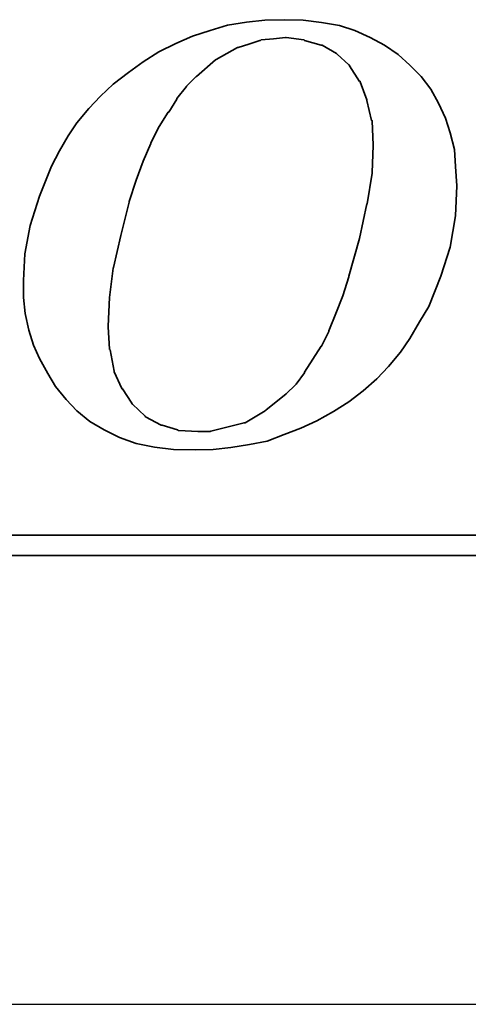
# Model space of a CAD drawing. Header units: inches. Extents: x 26 to 775, y 63 to 714.
# Tile 43 of 49: x 174.01 to 177.26, y 109.77 to 116.91. Entities that reach past the tile are written whole.
import ezdxf

# ---------------------------------------------------------------- set-up
doc = ezdxf.new("R2010")
doc.units = ezdxf.units.IN
doc.header["$LTSCALE"] = 3
doc.header["$MEASUREMENT"] = 0
doc.layers.add('DIM', color=4, linetype='Continuous')
doc.layers.add('layer 1', color=7, linetype='Continuous')

# ---------------------------------------------------------------- blocks, each defined once
blk = doc.blocks.new('TBI MOTION logo(完整正式版)')
at = {"layer": 'layer 1', "color": 22, "lineweight": 35}
for points, knots in [([(35.79625, -6.98375), (35.79625, -6.98375), (36.23125, -7.43875), (36.23125, -7.43875), (36.23125, -7.43875), (36.23125, -7.43875), (36.75625, -7.87125), (36.75625, -7.87125), (36.75625, -7.87125), (36.75625, -7.87125), (37.33125, -8.20375), (37.33125, -8.20375), (37.33125, -8.20375), (37.33125, -8.20375), (37.95625, -8.51875), (37.95625, -8.51875), (37.95625, -8.51875), (37.95625, -8.51875), (38.62625, -8.75875), (38.62625, -8.75875), (38.62625, -8.75875), (38.62625, -8.75875), (39.37125, -8.90375), (39.37125, -8.90375), (39.37125, -8.90375), (39.37125, -8.90375), (40.14125, -8.99875), (40.14125, -8.99875), (40.14125, -8.99875), (40.14125, -8.99875), (41.02625, -9.02375), (41.02625, -9.02375), (41.02625, -9.02375), (41.02625, -9.02375), (41.74625, -8.99875), (41.74625, -8.99875), (41.74625, -8.99875), (41.74625, -8.99875), (42.46625, -8.92375), (42.46625, -8.92375), (42.46625, -8.92375), (42.46625, -8.92375), (43.21125, -8.80625), (43.21125, -8.80625), (43.21125, -8.80625), (43.21125, -8.80625), (43.93125, -8.66375), (43.93125, -8.66375), (43.93125, -8.66375), (43.93125, -8.66375), (44.62625, -8.39875), (44.62625, -8.39875), (44.62625, -8.39875), (44.62625, -8.39875), (45.29625, -8.13375), (45.29625, -8.13375), (45.29625, -8.13375), (45.29625, -8.13375), (45.94625, -7.84375), (45.94625, -7.84375), (45.94625, -7.84375), (45.94625, -7.84375), (46.61625, -7.46375), (46.61625, -7.46375), (46.61625, -7.46375), (46.61625, -7.46375), (47.24125, -7.07875), (47.24125, -7.07875), (47.24125, -7.07875), (47.24125, -7.07875), (47.81625, -6.62375), (47.81625, -6.62375), (47.81625, -6.62375), (47.81625, -6.62375), (48.36875, -6.14375), (48.36875, -6.14375), (48.36875, -6.14375), (48.36875, -6.14375), (48.84625, -5.64125), (48.84625, -5.64125), (48.84625, -5.64125), (48.84625, -5.64125), (49.32625, -5.06375), (49.32625, -5.06375), (49.32625, -5.06375), (49.32625, -5.06375), (49.71125, -4.51374), (49.71125, -4.51374), (49.71125, -4.51374), (49.71125, -4.51374), (50.09625, -3.83874), (50.09625, -3.83874), (50.09625, -3.83874), (50.09625, -3.83874), (50.48125, -3.21374), (50.48125, -3.21374), (50.48125, -3.21374), (50.48125, -3.21374), (50.96125, -1.99125), (50.96125, -1.99125), (50.96125, -1.99125), (50.96125, -1.99125), (51.34375, -0.81875), (51.34375, -0.81875), (51.34375, -0.81875), (51.34375, -0.81875), (51.56125, 0.45624), (51.56125, 0.45624), (51.56125, 0.45624), (51.56125, 0.45624), (51.60625, 1.67624), (51.60625, 1.67624), (51.60625, 1.67624), (51.60625, 1.67624), (51.56125, 2.44625), (51.56125, 2.44625), (51.56125, 2.44625), (51.56125, 2.44625), (51.51125, 3.14125), (51.51125, 3.14125), (51.51125, 3.14125), (51.51125, 3.14125), (51.34375, 3.81125), (51.34375, 3.81125), (51.34375, 3.81125), (51.34375, 3.81125), (51.15125, 4.41125), (51.15125, 4.41125), (51.15125, 4.41125), (51.15125, 4.41125), (50.86125, 5.01125), (50.86125, 5.01125), (50.86125, 5.01125), (50.86125, 5.01125), (50.55125, 5.58875), (50.55125, 5.58875), (50.55125, 5.58875), (50.55125, 5.58875), (50.16625, 6.09125), (50.16625, 6.09125), (50.16625, 6.09125), (50.16625, 6.09125), (49.71125, 6.54875), (49.71125, 6.54875), (49.71125, 6.54875), (49.71125, 6.54875), (49.23125, 6.98125), (49.23125, 6.98125), (49.23125, 6.98125), (49.23125, 6.98125), (48.67875, 7.36625), (48.67875, 7.36625), (48.67875, 7.36625), (48.67875, 7.36625), (48.10375, 7.67625), (48.10375, 7.67625), (48.10375, 7.67625), (48.10375, 7.67625), (47.48125, 7.96375), (47.48125, 7.96375), (47.48125, 7.96375), (47.48125, 7.96375), (46.85625, 8.15625), (46.85625, 8.15625), (46.85625, 8.15625), (46.85625, 8.15625), (46.13625, 8.27624), (46.13625, 8.27624), (46.13625, 8.27624), (46.13625, 8.27624), (45.39125, 8.37125), (45.39125, 8.37125), (45.39125, 8.37125), (45.39125, 8.37125), (44.62625, 8.39624), (44.62625, 8.39624), (44.62625, 8.39624), (44.62625, 8.39624), (43.83625, 8.37125), (43.83625, 8.37125), (43.83625, 8.37125), (43.83625, 8.37125), (43.09125, 8.30125), (43.09125, 8.30125), (43.09125, 8.30125), (43.09125, 8.30125), (42.32125, 8.18125), (42.32125, 8.18125), (42.32125, 8.18125), (42.32125, 8.18125), (41.62875, 7.96375), (41.62875, 7.96375), (41.62875, 7.96375), (41.62875, 7.96375), (40.90625, 7.72625), (40.90625, 7.72625), (40.90625, 7.72625), (40.90625, 7.72625), (40.23624, 7.43625), (40.23624, 7.43625), (40.23624, 7.43625), (40.23624, 7.43625), (39.54124, 7.10125), (39.54124, 7.10125), (39.54124, 7.10125), (39.54124, 7.10125), (38.91625, 6.69125), (38.91625, 6.69125), (38.91625, 6.69125), (38.91625, 6.69125), (38.31625, 6.26125), (38.31625, 6.26125), (38.31625, 6.26125), (38.31625, 6.26125), (37.69125, 5.78125), (37.69125, 5.78125), (37.69125, 5.78125), (37.69125, 5.78125), (37.18625, 5.30125), (37.18625, 5.30125), (37.18625, 5.30125), (37.18625, 5.30125), (36.70625, 4.79624), (36.70625, 4.79624), (36.70625, 4.79624), (36.70625, 4.79624), (36.23125, 4.22125), (36.23125, 4.22125), (36.23125, 4.22125), (36.23125, 4.22125), (35.87124, 3.69375), (35.87124, 3.69375), (35.87124, 3.69375), (35.87124, 3.69375), (35.53125, 3.09125), (35.53125, 3.09125), (35.53125, 3.09125), (35.53125, 3.09125), (35.19875, 2.47125), (35.19875, 2.47125), (35.19875, 2.47125), (35.19875, 2.47125), (34.71625, 1.24625), (34.71625, 1.24625), (34.71625, 1.24625), (34.71625, 1.24625), (34.33125, 0.06874), (34.33125, 0.06874), (34.33125, 0.06874), (34.33125, 0.06874), (34.11625, -1.07875), (34.11625, -1.07875), (34.11625, -1.07875), (34.11625, -1.07875), (34.07125, -2.15875), (34.07125, -2.15875), (34.07125, -2.15875), (34.07125, -2.15875), (34.07125, -2.85375), (34.07125, -2.85375), (34.07125, -2.85375), (34.07125, -2.85375), (34.14125, -3.50375), (34.14125, -3.50375), (34.14125, -3.50375), (34.14125, -3.50375), (34.28625, -4.17375), (34.28625, -4.17375), (34.28625, -4.17375), (34.28625, -4.17375), (34.47625, -4.77624), (34.47625, -4.77624), (34.47625, -4.77624), (34.47625, -4.77624), (34.71625, -5.32625), (34.71625, -5.32625), (34.71625, -5.32625), (34.71625, -5.32625), (35.05375, -5.92875), (35.05375, -5.92875), (35.05375, -5.92875), (35.05375, -5.92875), (35.36375, -6.45375), (35.36375, -6.45375), (35.36375, -6.45375), (35.36375, -6.45375), (35.79625, -6.98375), (35.79625, -6.98375)], [0, 0, 0, 0, 0.01388889, 0.01388889, 0.01388889, 0.01388889, 0.02777778, 0.02777778, 0.02777778, 0.02777778, 0.04166667, 0.04166667, 0.04166667, 0.04166667, 0.05555556, 0.05555556, 0.05555556, 0.05555556, 0.06944444, 0.06944444, 0.06944444, 0.06944444, 0.08333333, 0.08333333, 0.08333333, 0.08333333, 0.09722222, 0.09722222, 0.09722222, 0.09722222, 0.11111111, 0.11111111, 0.11111111, 0.11111111, 0.125, 0.125, 0.125, 0.125, 0.13888889, 0.13888889, 0.13888889, 0.13888889, 0.15277778, 0.15277778, 0.15277778, 0.15277778, 0.16666667, 0.16666667, 0.16666667, 0.16666667, 0.18055556, 0.18055556, 0.18055556, 0.18055556, 0.19444444, 0.19444444, 0.19444444, 0.19444444, 0.20833333, 0.20833333, 0.20833333, 0.20833333, 0.22222222, 0.22222222, 0.22222222, 0.22222222, 0.23611111, 0.23611111, 0.23611111, 0.23611111, 0.25, 0.25, 0.25, 0.25, 0.26388889, 0.26388889, 0.26388889, 0.26388889, 0.27777778, 0.27777778, 0.27777778, 0.27777778, 0.29166667, 0.29166667, 0.29166667, 0.29166667, 0.30555556, 0.30555556, 0.30555556, 0.30555556, 0.31944444, 0.31944444, 0.31944444, 0.31944444, 0.33333333, 0.33333333, 0.33333333, 0.33333333, 0.34722222, 0.34722222, 0.34722222, 0.34722222, 0.36111111, 0.36111111, 0.36111111, 0.36111111, 0.375, 0.375, 0.375, 0.375, 0.38888889, 0.38888889, 0.38888889, 0.38888889, 0.40277778, 0.40277778, 0.40277778, 0.40277778, 0.41666667, 0.41666667, 0.41666667, 0.41666667, 0.43055556, 0.43055556, 0.43055556, 0.43055556, 0.44444444, 0.44444444, 0.44444444, 0.44444444, 0.45833333, 0.45833333, 0.45833333, 0.45833333, 0.47222222, 0.47222222, 0.47222222, 0.47222222, 0.48611111, 0.48611111, 0.48611111, 0.48611111, 0.5, 0.5, 0.5, 0.5, 0.51388889, 0.51388889, 0.51388889, 0.51388889, 0.52777778, 0.52777778, 0.52777778, 0.52777778, 0.54166667, 0.54166667, 0.54166667, 0.54166667, 0.55555556, 0.55555556, 0.55555556, 0.55555556, 0.56944444, 0.56944444, 0.56944444, 0.56944444, 0.58333333, 0.58333333, 0.58333333, 0.58333333, 0.59722222, 0.59722222, 0.59722222, 0.59722222, 0.61111111, 0.61111111, 0.61111111, 0.61111111, 0.625, 0.625, 0.625, 0.625, 0.63888889, 0.63888889, 0.63888889, 0.63888889, 0.65277778, 0.65277778, 0.65277778, 0.65277778, 0.66666667, 0.66666667, 0.66666667, 0.66666667, 0.68055556, 0.68055556, 0.68055556, 0.68055556, 0.69444444, 0.69444444, 0.69444444, 0.69444444, 0.70833333, 0.70833333, 0.70833333, 0.70833333, 0.72222222, 0.72222222, 0.72222222, 0.72222222, 0.73611111, 0.73611111, 0.73611111, 0.73611111, 0.75, 0.75, 0.75, 0.75, 0.76388889, 0.76388889, 0.76388889, 0.76388889, 0.77777778, 0.77777778, 0.77777778, 0.77777778, 0.79166667, 0.79166667, 0.79166667, 0.79166667, 0.80555556, 0.80555556, 0.80555556, 0.80555556, 0.81944444, 0.81944444, 0.81944444, 0.81944444, 0.83333333, 0.83333333, 0.83333333, 0.83333333, 0.84722222, 0.84722222, 0.84722222, 0.84722222, 0.86111111, 0.86111111, 0.86111111, 0.86111111, 0.875, 0.875, 0.875, 0.875, 0.88888889, 0.88888889, 0.88888889, 0.88888889, 0.90277778, 0.90277778, 0.90277778, 0.90277778, 0.91666667, 0.91666667, 0.91666667, 0.91666667, 0.93055556, 0.93055556, 0.93055556, 0.93055556, 0.94444444, 0.94444444, 0.94444444, 0.94444444, 0.95833333, 0.95833333, 0.95833333, 0.95833333, 0.97222222, 0.97222222, 0.97222222, 0.97222222, 0.98611111, 0.98611111, 0.98611111, 0.98611111, 1, 1, 1, 1]), ([(38.33875, 1.03124), (38.33875, 1.03124), (38.62625, 1.89625), (38.62625, 1.89625), (38.62625, 1.89625), (38.62625, 1.89625), (38.91625, 2.66375), (38.91625, 2.66375), (38.91625, 2.66375), (38.91625, 2.66375), (39.22625, 3.38125), (39.22625, 3.38125), (39.22625, 3.38125), (39.22625, 3.38125), (39.22625, 3.40624), (39.22625, 3.40624), (39.22625, 3.40624), (39.22625, 3.40624), (39.56124, 4.07624), (39.56124, 4.07624), (39.56124, 4.07624), (39.56124, 4.07624), (39.92125, 4.65125), (39.92125, 4.65125), (39.92125, 4.65125), (39.92125, 4.65125), (39.94625, 4.65125), (39.94625, 4.65125), (39.94625, 4.65125), (39.94625, 4.65125), (40.28125, 5.17875), (40.28125, 5.17875), (40.28125, 5.17875), (40.28125, 5.17875), (40.28125, 5.20375), (40.28125, 5.20375), (40.28125, 5.20375), (40.28125, 5.20375), (40.66875, 5.68625), (40.66875, 5.68625), (40.66875, 5.68625), (40.66875, 5.68625), (40.66875, 5.70625), (40.66875, 5.70625), (40.66875, 5.70625), (40.66875, 5.70625), (41.05124, 6.09125), (41.05124, 6.09125), (41.05124, 6.09125), (41.05124, 6.09125), (41.07625, 6.09125), (41.07625, 6.09125), (41.07625, 6.09125), (41.07625, 6.09125), (41.84125, 6.76625), (41.84125, 6.76625), (41.84125, 6.76625), (41.84125, 6.76625), (41.86625, 6.78625), (41.86625, 6.78625), (41.86625, 6.78625), (41.86625, 6.78625), (42.73125, 7.26624), (42.73125, 7.26624), (42.73125, 7.26624), (42.73125, 7.26624), (42.75625, 7.26624), (42.75625, 7.26624), (42.75625, 7.26624), (42.75625, 7.26624), (43.18625, 7.41125), (43.18625, 7.41125), (43.18625, 7.41125), (43.18625, 7.41125), (43.64125, 7.55625), (43.64125, 7.55625), (43.64125, 7.55625), (43.64125, 7.55625), (43.66625, 7.55625), (43.66625, 7.55625), (43.66625, 7.55625), (43.66625, 7.55625), (43.69125, 7.58124), (43.69125, 7.58124), (43.69125, 7.58124), (43.69125, 7.58124), (44.19125, 7.62625), (44.19125, 7.62625), (44.19125, 7.62625), (44.19125, 7.62625), (44.67125, 7.67625), (44.67125, 7.67625), (44.67125, 7.67625), (44.67125, 7.67625), (44.69625, 7.67625), (44.69625, 7.67625), (44.69625, 7.67625), (44.69625, 7.67625), (45.41875, 7.58124), (45.41875, 7.58124), (45.41875, 7.58124), (45.41875, 7.58124), (45.44125, 7.55625), (45.44125, 7.55625), (45.44125, 7.55625), (45.44125, 7.55625), (46.11125, 7.36625), (46.11125, 7.36625), (46.11125, 7.36625), (46.11125, 7.36625), (46.13625, 7.36625), (46.13625, 7.36625), (46.13625, 7.36625), (46.13625, 7.36625), (46.15875, 7.36625), (46.15875, 7.36625), (46.15875, 7.36625), (46.15875, 7.36625), (46.73625, 7.02624), (46.73625, 7.02624), (46.73625, 7.02624), (46.73625, 7.02624), (46.76125, 7.00624), (46.76125, 7.00624), (46.76125, 7.00624), (46.76125, 7.00624), (47.24125, 6.57124), (47.24125, 6.57124), (47.24125, 6.57124), (47.24125, 6.57124), (47.26625, 6.54875), (47.26625, 6.54875), (47.26625, 6.54875), (47.26625, 6.54875), (47.26625, 6.52375), (47.26625, 6.52375), (47.26625, 6.52375), (47.26625, 6.52375), (47.67375, 5.89875), (47.67375, 5.89875), (47.67375, 5.89875), (47.67375, 5.89875), (47.69625, 5.89875), (47.69625, 5.89875), (47.69625, 5.89875), (47.69625, 5.89875), (47.69625, 5.87625), (47.69625, 5.87625), (47.69625, 5.87625), (47.69625, 5.87625), (47.96125, 5.15625), (47.96125, 5.15625), (47.96125, 5.15625), (47.96125, 5.15625), (47.96125, 5.13125), (47.96125, 5.13125), (47.96125, 5.13125), (47.96125, 5.13125), (48.15125, 4.31875), (48.15125, 4.31875), (48.15125, 4.31875), (48.15125, 4.31875), (48.17625, 4.31875), (48.17625, 4.31875), (48.17625, 4.31875), (48.17625, 4.31875), (48.17625, 4.29125), (48.17625, 4.29125), (48.17625, 4.29125), (48.17625, 4.29125), (48.22625, 3.33125), (48.22625, 3.33125), (48.22625, 3.33125), (48.22625, 3.33125), (48.22625, 3.30875), (48.22625, 3.30875), (48.22625, 3.30875), (48.22625, 3.30875), (48.17625, 2.20624), (48.17625, 2.20624), (48.17625, 2.20624), (48.17625, 2.20624), (48.17625, 2.18124), (48.17625, 2.18124), (48.17625, 2.18124), (48.17625, 2.18124), (47.98375, 0.93624), (47.98375, 0.93624), (47.98375, 0.93624), (47.98375, 0.93624), (47.96125, 0.93624), (47.96125, 0.93624), (47.96125, 0.93624), (47.96125, 0.93624), (47.67375, -0.45874), (47.67375, -0.45874), (47.67375, -0.45874), (47.67375, -0.45874), (47.24125, -1.99125), (47.24125, -1.99125), (47.24125, -1.99125), (47.24125, -1.99125), (47.24125, -2.01874), (47.24125, -2.01874), (47.24125, -2.01874), (47.24125, -2.01874), (47.00125, -2.78375), (47.00125, -2.78375), (47.00125, -2.78375), (47.00125, -2.78375), (46.71125, -3.50375), (46.71125, -3.50375), (46.71125, -3.50375), (46.71125, -3.50375), (46.42625, -4.19875), (46.42625, -4.19875), (46.42625, -4.19875), (46.42625, -4.19875), (46.42625, -4.22375), (46.42625, -4.22375), (46.42625, -4.22375), (46.42625, -4.22375), (46.13625, -4.82374), (46.13625, -4.82374), (46.13625, -4.82374), (46.13625, -4.82374), (46.11125, -4.82374), (46.11125, -4.82374), (46.11125, -4.82374), (46.11125, -4.82374), (45.77625, -5.35125), (45.77625, -5.35125), (45.77625, -5.35125), (45.77625, -5.35125), (45.44125, -5.87875), (45.44125, -5.87875), (45.44125, -5.87875), (45.44125, -5.87875), (45.44125, -5.90375), (45.44125, -5.90375), (45.44125, -5.90375), (45.44125, -5.90375), (45.10625, -6.35875), (45.10625, -6.35875), (45.10625, -6.35875), (45.10625, -6.35875), (45.08125, -6.38375), (45.08125, -6.38375), (45.08125, -6.38375), (45.08125, -6.38375), (44.69625, -6.74375), (44.69625, -6.74375), (44.69625, -6.74375), (44.69625, -6.74375), (43.88375, -7.41625), (43.88375, -7.41625), (43.88375, -7.41625), (43.88375, -7.41625), (43.85625, -7.43875), (43.85625, -7.43875), (43.85625, -7.43875), (43.85625, -7.43875), (43.04125, -7.91875), (43.04125, -7.91875), (43.04125, -7.91875), (43.04125, -7.91875), (43.01625, -7.91875), (43.01625, -7.91875), (43.01625, -7.91875), (43.01625, -7.91875), (42.99625, -7.91875), (42.99625, -7.91875), (42.99625, -7.91875), (42.99625, -7.91875), (42.08125, -8.15875), (42.08125, -8.15875), (42.08125, -8.15875), (42.08125, -8.15875), (41.65125, -8.25625), (41.65125, -8.25625), (41.65125, -8.25625), (41.65125, -8.25625), (41.62875, -8.27875), (41.62875, -8.27875), (41.62875, -8.27875), (41.62875, -8.27875), (41.60125, -8.27875), (41.60125, -8.27875), (41.60125, -8.27875), (41.60125, -8.27875), (41.12125, -8.27875), (41.12125, -8.27875), (41.12125, -8.27875), (41.12125, -8.27875), (40.35624, -8.23125), (40.35624, -8.23125), (40.35624, -8.23125), (40.35624, -8.23125), (40.33125, -8.23125), (40.33125, -8.23125), (40.33125, -8.23125), (40.33125, -8.23125), (40.30625, -8.20375), (40.30625, -8.20375), (40.30625, -8.20375), (40.30625, -8.20375), (39.68375, -8.01375), (39.68375, -8.01375), (39.68375, -8.01375), (39.68375, -8.01375), (39.66124, -8.01375), (39.66124, -8.01375), (39.66124, -8.01375), (39.66124, -8.01375), (39.63625, -8.01375), (39.63625, -8.01375), (39.63625, -8.01375), (39.63625, -8.01375), (39.01125, -7.67875), (39.01125, -7.67875), (39.01125, -7.67875), (39.01125, -7.67875), (38.98875, -7.65375), (38.98875, -7.65375), (38.98875, -7.65375), (38.98875, -7.65375), (38.48625, -7.17375), (38.48625, -7.17375), (38.48625, -7.17375), (38.48625, -7.17375), (38.45875, -7.14875), (38.45875, -7.14875), (38.45875, -7.14875), (38.45875, -7.14875), (38.45875, -7.12875), (38.45875, -7.12875), (38.45875, -7.12875), (38.45875, -7.12875), (38.07625, -6.54875), (38.07625, -6.54875), (38.07625, -6.54875), (38.07625, -6.54875), (38.05125, -6.54875), (38.05125, -6.54875), (38.05125, -6.54875), (38.05125, -6.54875), (38.05125, -6.52875), (38.05125, -6.52875), (38.05125, -6.52875), (38.05125, -6.52875), (37.74125, -5.85375), (37.74125, -5.85375), (37.74125, -5.85375), (37.74125, -5.85375), (37.74125, -5.82875), (37.74125, -5.82875), (37.74125, -5.82875), (37.74125, -5.82875), (37.57375, -4.96875), (37.57375, -4.96875), (37.57375, -4.96875), (37.57375, -4.96875), (37.54625, -4.94375), (37.54625, -4.94375), (37.54625, -4.94375), (37.54625, -4.94375), (37.50125, -4.03375), (37.50125, -4.03375), (37.50125, -4.03375), (37.50125, -4.03375), (37.50125, -4.00875), (37.50125, -4.00875), (37.50125, -4.00875), (37.50125, -4.00875), (37.54625, -2.85375), (37.54625, -2.85375), (37.54625, -2.85375), (37.54625, -2.85375), (37.69125, -1.65875), (37.69125, -1.65875), (37.69125, -1.65875), (37.69125, -1.65875), (37.71624, -1.63375), (37.71624, -1.63375), (37.71624, -1.63375), (37.71624, -1.63375), (38.00375, -0.33875), (38.00375, -0.33875), (38.00375, -0.33875), (38.00375, -0.33875), (38.33875, 1.00624), (38.33875, 1.00624), (38.33875, 1.00624), (38.33875, 1.00624), (38.33875, 1.03124), (38.33875, 1.03124)], [0, 0, 0, 0, 0.01010101, 0.01010101, 0.01010101, 0.01010101, 0.02020202, 0.02020202, 0.02020202, 0.02020202, 0.03030303, 0.03030303, 0.03030303, 0.03030303, 0.04040404, 0.04040404, 0.04040404, 0.04040404, 0.05050505, 0.05050505, 0.05050505, 0.05050505, 0.06060606, 0.06060606, 0.06060606, 0.06060606, 0.07070707, 0.07070707, 0.07070707, 0.07070707, 0.08080808, 0.08080808, 0.08080808, 0.08080808, 0.09090909, 0.09090909, 0.09090909, 0.09090909, 0.1010101, 0.1010101, 0.1010101, 0.1010101, 0.11111111, 0.11111111, 0.11111111, 0.11111111, 0.12121212, 0.12121212, 0.12121212, 0.12121212, 0.13131313, 0.13131313, 0.13131313, 0.13131313, 0.14141414, 0.14141414, 0.14141414, 0.14141414, 0.15151515, 0.15151515, 0.15151515, 0.15151515, 0.16161616, 0.16161616, 0.16161616, 0.16161616, 0.17171717, 0.17171717, 0.17171717, 0.17171717, 0.18181818, 0.18181818, 0.18181818, 0.18181818, 0.19191919, 0.19191919, 0.19191919, 0.19191919, 0.2020202, 0.2020202, 0.2020202, 0.2020202, 0.21212121, 0.21212121, 0.21212121, 0.21212121, 0.22222222, 0.22222222, 0.22222222, 0.22222222, 0.23232323, 0.23232323, 0.23232323, 0.23232323, 0.24242424, 0.24242424, 0.24242424, 0.24242424, 0.25252525, 0.25252525, 0.25252525, 0.25252525, 0.26262626, 0.26262626, 0.26262626, 0.26262626, 0.27272727, 0.27272727, 0.27272727, 0.27272727, 0.28282828, 0.28282828, 0.28282828, 0.28282828, 0.29292929, 0.29292929, 0.29292929, 0.29292929, 0.3030303, 0.3030303, 0.3030303, 0.3030303, 0.31313131, 0.31313131, 0.31313131, 0.31313131, 0.32323232, 0.32323232, 0.32323232, 0.32323232, 0.33333333, 0.33333333, 0.33333333, 0.33333333, 0.34343434, 0.34343434, 0.34343434, 0.34343434, 0.35353535, 0.35353535, 0.35353535, 0.35353535, 0.36363636, 0.36363636, 0.36363636, 0.36363636, 0.37373737, 0.37373737, 0.37373737, 0.37373737, 0.38383838, 0.38383838, 0.38383838, 0.38383838, 0.39393939, 0.39393939, 0.39393939, 0.39393939, 0.4040404, 0.4040404, 0.4040404, 0.4040404, 0.41414141, 0.41414141, 0.41414141, 0.41414141, 0.42424242, 0.42424242, 0.42424242, 0.42424242, 0.43434343, 0.43434343, 0.43434343, 0.43434343, 0.44444444, 0.44444444, 0.44444444, 0.44444444, 0.45454545, 0.45454545, 0.45454545, 0.45454545, 0.46464646, 0.46464646, 0.46464646, 0.46464646, 0.47474747, 0.47474747, 0.47474747, 0.47474747, 0.48484848, 0.48484848, 0.48484848, 0.48484848, 0.49494949, 0.49494949, 0.49494949, 0.49494949, 0.50505051, 0.50505051, 0.50505051, 0.50505051, 0.51515152, 0.51515152, 0.51515152, 0.51515152, 0.52525253, 0.52525253, 0.52525253, 0.52525253, 0.53535354, 0.53535354, 0.53535354, 0.53535354, 0.54545455, 0.54545455, 0.54545455, 0.54545455, 0.55555556, 0.55555556, 0.55555556, 0.55555556, 0.56565657, 0.56565657, 0.56565657, 0.56565657, 0.57575758, 0.57575758, 0.57575758, 0.57575758, 0.58585859, 0.58585859, 0.58585859, 0.58585859, 0.5959596, 0.5959596, 0.5959596, 0.5959596, 0.60606061, 0.60606061, 0.60606061, 0.60606061, 0.61616162, 0.61616162, 0.61616162, 0.61616162, 0.62626263, 0.62626263, 0.62626263, 0.62626263, 0.63636364, 0.63636364, 0.63636364, 0.63636364, 0.64646465, 0.64646465, 0.64646465, 0.64646465, 0.65656566, 0.65656566, 0.65656566, 0.65656566, 0.66666667, 0.66666667, 0.66666667, 0.66666667, 0.67676768, 0.67676768, 0.67676768, 0.67676768, 0.68686869, 0.68686869, 0.68686869, 0.68686869, 0.6969697, 0.6969697, 0.6969697, 0.6969697, 0.70707071, 0.70707071, 0.70707071, 0.70707071, 0.71717172, 0.71717172, 0.71717172, 0.71717172, 0.72727273, 0.72727273, 0.72727273, 0.72727273, 0.73737374, 0.73737374, 0.73737374, 0.73737374, 0.74747475, 0.74747475, 0.74747475, 0.74747475, 0.75757576, 0.75757576, 0.75757576, 0.75757576, 0.76767677, 0.76767677, 0.76767677, 0.76767677, 0.77777778, 0.77777778, 0.77777778, 0.77777778, 0.78787879, 0.78787879, 0.78787879, 0.78787879, 0.7979798, 0.7979798, 0.7979798, 0.7979798, 0.80808081, 0.80808081, 0.80808081, 0.80808081, 0.81818182, 0.81818182, 0.81818182, 0.81818182, 0.82828283, 0.82828283, 0.82828283, 0.82828283, 0.83838384, 0.83838384, 0.83838384, 0.83838384, 0.84848485, 0.84848485, 0.84848485, 0.84848485, 0.85858586, 0.85858586, 0.85858586, 0.85858586, 0.86868687, 0.86868687, 0.86868687, 0.86868687, 0.87878788, 0.87878788, 0.87878788, 0.87878788, 0.88888889, 0.88888889, 0.88888889, 0.88888889, 0.8989899, 0.8989899, 0.8989899, 0.8989899, 0.90909091, 0.90909091, 0.90909091, 0.90909091, 0.91919192, 0.91919192, 0.91919192, 0.91919192, 0.92929293, 0.92929293, 0.92929293, 0.92929293, 0.93939394, 0.93939394, 0.93939394, 0.93939394, 0.94949495, 0.94949495, 0.94949495, 0.94949495, 0.95959596, 0.95959596, 0.95959596, 0.95959596, 0.96969697, 0.96969697, 0.96969697, 0.96969697, 0.97979798, 0.97979798, 0.97979798, 0.97979798, 0.98989899, 0.98989899, 0.98989899, 0.98989899, 1, 1, 1, 1]), ([(75.90875, -9.47875), (75.90875, -9.47875), (75.90875, -12.28625), (75.90875, -12.28625), (75.90875, -12.28625), (75.90875, -12.28625), (75.90875, -12.47875), (75.90875, -12.47875), (75.90875, -12.47875), (75.90875, -12.47875), (75.71625, -12.47875), (75.71625, -12.47875), (75.71625, -12.47875), (75.71625, -12.47875), (-88.32875, -12.47875), (-88.32875, -12.47875), (-88.32875, -12.47875), (-88.32875, -12.47875), (-88.32875, -13.29375), (-88.32875, -13.29375), (-88.32875, -13.29375), (-88.32875, -13.29375), (82.89125, -13.29375), (82.89125, -13.29375), (82.89125, -13.29375), (82.89125, -13.29375), (75.90875, -9.47875), (75.90875, -9.47875)], [0, 0, 0, 0, 0.14285714, 0.14285714, 0.14285714, 0.14285714, 0.28571429, 0.28571429, 0.28571429, 0.28571429, 0.42857143, 0.42857143, 0.42857143, 0.42857143, 0.57142857, 0.57142857, 0.57142857, 0.57142857, 0.71428571, 0.71428571, 0.71428571, 0.71428571, 0.85714286, 0.85714286, 0.85714286, 0.85714286, 1, 1, 1, 1])]:
    blk.add_open_spline(points, degree=3, knots=knots, dxfattribs=at)

msp = doc.modelspace()

# ---------------------------------------------------------------- linework, layer by layer
at = {"layer": 'DIM', "color": 7}
msp.add_line((123.1003, 109.7726), (188.5867, 109.7726), dxfattribs=at)

# ---------------------------------------------------------------- block references
at = {"layer": 'DIM', "color": 7, "xscale": 0.1791590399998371, "yscale": 0.1791590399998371, "zscale": 0.1791590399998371}
msp.add_blockref('TBI MOTION logo(完整正式版)', (167.9302, 115.4098), dxfattribs=at)

doc.saveas('drawing.dxf')
